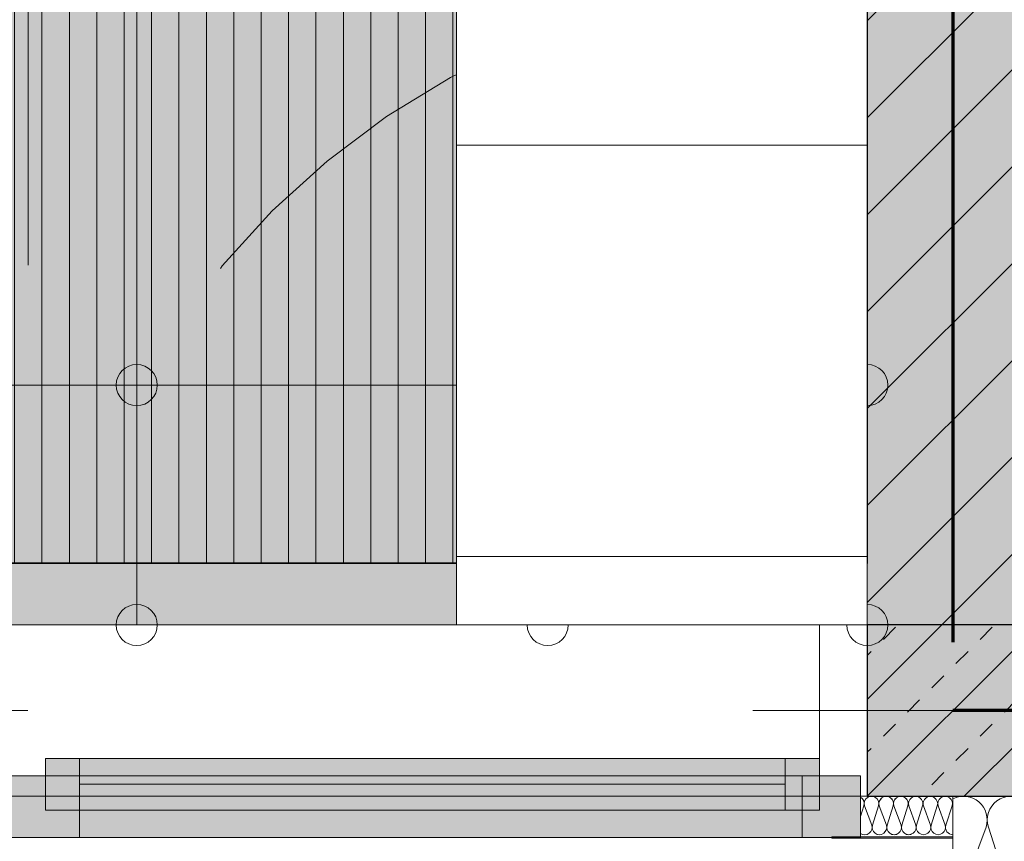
# Model space of a CAD drawing. Header units: metres. Extents: x -45 to 152, y -127 to 99.
# Tile 128 of 256: x -24.31 to -22.88, y -21.79 to -20.59. Entities that reach past the tile are written whole.
import ezdxf

# ---------------------------------------------------------------- set-up
doc = ezdxf.new("R2010")
doc.units = ezdxf.units.M
doc.header["$PDMODE"] = 1
doc.header["$PDSIZE"] = -2
for name, pattern in [('Achsen 01', [5.291531, 3.175, -1.058062, 0.352704, -0.705764]), ('gestrichelt - 01', [2, 1, -1]), ('Raster 01', [2, 1, -1])]:
    doc.linetypes.add(name, pattern=pattern)
doc.layers.get('0').update_dxf_attribs({"lineweight": 25})
for name, color, linetype, lineweight, true_color in [('013_Beton und Stahlbetonarbeiten-000 Brüstung', 7, 'Continuous', 9, 0xa6a6a6), ('013_Beton und Stahlbetonarbeiten-000 Sichtbeton-334 Außenwandöf', 5, 'Continuous', 5, 0x0000ff), ('013_Beton und Stahlbetonarbeiten-000 Sichtbeton-341 tragende In', 5, 'Continuous', 5, 0x0000ff), ('014_Fassadenarbeiten-330 mineralische Dämmung', 7, 'Continuous', 9, 0x666666), ('031_Metallbauarbeiten-350 Lamellendecke DS', 7, 'Continuous', 35, 0x666666), ('032_Metallarbeiten-Fenster', 7, 'Continuous', 13, 0x444444), ('AV1-Achsen', 1, 'Achsen 01', 18, 0xff0000), ('AV1-Einrichtung', 7, 'Continuous', 9, 0xa6a6a6), ('AV1-Raster', 7, 'Raster 01', 9, 0xa6a6a6)]:
    doc.layers.add(name, color=color, linetype=linetype, lineweight=lineweight, true_color=true_color)
for name, color, linetype, lineweight in [('013_Beton und Stahlbetonarbeiten-330 Außenwände', 7, 'Continuous', 25), ('013_Beton und Stahlbetonarbeiten-340 Innenwände', 7, 'Continuous', 18), ('030_Sonnenschutzarbeiten-BLENDSCHUTZ', 7, 'Continuous', 5), ('036_Bodenbelagarbeiten-350 Doppelbodenelement', 7, 'Continuous', 9), ('_1.35m (3D)', 7, 'Continuous', 9), ('_GRU (2D)', 7, 'Continuous', 9), ('_OG 2 (2D)', 7, 'Continuous', 9), ('_OG 2 - DS (2D)', 7, 'Continuous', 9), ('AV1-Brandschutzkonzept-Brandschutzkonzept', 7, 'Continuous', 5), ('Bemaßung-Bemaßung', 7, 'Continuous', 9), ('Keine', 7, 'Continuous', 9)]:
    doc.layers.add(name, color=color, linetype=linetype, lineweight=lineweight)
doc.layers.get('0').freeze()
doc.styles.add('Arial', font='arial.ttf')
doc.dimstyles.new('COE 50', dxfattribs={"dimtxt": 126.090495, "dimasz": 0.001414, "dimexe": 0.001, "dimexo": 0.01, "dimgap": 0.001, "dimtad": 1, "dimdec": 3, "dimtxsty": 'Arial', "dimblk": 'VW_SLASH-4', "dimblk1": 'VW_SLASH-4', "dimblk2": 'VW_SLASH-4', "dimcen": 0, "dimadec": 3, "dimazin": 0, "dimtfac": 0.8, "dimtdec": 3, "dimtix": 1, "dimtmove": 0, "dimatfit": 0, "dimldrblk": 'VW_SLASH-3', "dimfxl": 0.002, "dimfxlon": 1, "dimfrac": 2, "dimtolj": 1, "dimarcsym": 0})
pattern_1 = [(45, (0, 0), (0.07071068, -0.07071068), [0.025, -0.025])]
pattern_2 = [(-135, (0.03106, -0.03313), (0.07071068, -0.07071068), [])]

# ---------------------------------------------------------------- blocks, each defined once
blk = doc.blocks.new('Group-2')
at = {"layer": 'AV1-Raster'}
for p, q in [((-24.3, -22.95), (-24.3, 1.35)), ((-22.95, -22.95), (-22.95, 1.35))]:
    blk.add_line(p, q, dxfattribs=at)
blk = doc.blocks.new('1.35m (3D)')
at = {"layer": 'AV1-Raster', "color": 7}
blk.add_blockref('Group-2', (0, 0), dxfattribs=at)
blk = doc.blocks.new('VW_SLASH-4')
at = {"color": 0, "linetype": 'ByBlock', "lineweight": -2, "transparency": 16777216}
blk.add_line((0, 0), (-1, 0), dxfattribs=at)
at = {"color": 0, "linetype": 'Continuous', "lineweight": 15, "transparency": 16777216, "flags": 128}
blk.add_lwpolyline([(0.5, 0.5), (-0.5, -0.5)], dxfattribs=at)
blk = doc.blocks.new('*D15')
at = {"layer": '030_Sonnenschutzarbeiten-BLENDSCHUTZ', "color": 0, "lineweight": -2}
for p, q in [((-25.525, -22.025), (-25.525, -22.175)), ((-23.075, -22.025), (-23.075, -22.175)), ((-23.1457, -22.125), (-25.4543, -22.125))]:
    blk.add_line(p, q, dxfattribs=at)
at = {"layer": 'Defpoints', "color": 0}
for p in [(-25.525, -21.385), (-23.075, -21.385), (-25.525, -22.125)]:
    blk.add_point(p, dxfattribs=at)
at = {"layer": '030_Sonnenschutzarbeiten-BLENDSCHUTZ', "color": 0, "lineweight": -2, "xscale": 0.070693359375, "yscale": 0.070693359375, "zscale": 0.070693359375, "rotation": 180}
blk.add_blockref('VW_SLASH-4', (-25.525, -22.125), dxfattribs=at)
at = {"layer": '030_Sonnenschutzarbeiten-BLENDSCHUTZ', "color": 0, "lineweight": -2, "xscale": 0.070693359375, "yscale": 0.070693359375, "zscale": 0.070693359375}
blk.add_blockref('VW_SLASH-4', (-23.075, -22.125), dxfattribs=at)
at = {"layer": '030_Sonnenschutzarbeiten-BLENDSCHUTZ', "color": 0, "lineweight": 13, "insert": (-24.3, -22.0144), "char_height": 0.10087, "attachment_point": 5, "style": 'Arial'}
blk.add_mtext('\\A1;2,45', dxfattribs=at)
blk = doc.blocks.new('VW_SLASH-3')
at = {"color": 0, "linetype": 'ByBlock', "lineweight": -2, "transparency": 16777216}
blk.add_line((0, 0), (-1, 0), dxfattribs=at)
at = {"color": 0, "linetype": 'Continuous', "lineweight": 15, "transparency": 16777216, "flags": 128}
blk.add_lwpolyline([(0.5, 0.5), (-0.5, -0.5)], dxfattribs=at)
blk = doc.blocks.new('Group-214')
at = {"layer": '014_Fassadenarbeiten-330 mineralische Dämmung', "transparency": 33554687, "flags": 128}
for points in [[(-21.7316, 22.8453, 0.324435), (-21.7316, 22.8857, 0.324435), (-21.77, 22.8983), (-21.86, 22.8694, -0.324488)], [(-21.86, 22.935), (-21.77, 22.9017, 0.665936), (-21.7287, 22.95)]]:
    blk.add_lwpolyline(points, format="xyb", dxfattribs=at)
blk = doc.blocks.new('Group-215')
at = {"layer": '014_Fassadenarbeiten-330 mineralische Dämmung', "transparency": 33554687}
blk.add_blockref('Group-214', (0, 0), dxfattribs=at)
blk = doc.blocks.new('Parametric Object-34')
at = {"layer": '014_Fassadenarbeiten-330 mineralische Dämmung', "color": 7, "transparency": 33554687}
blk.add_blockref('Group-215', (0, 0), dxfattribs=at)
at = {"layer": '014_Fassadenarbeiten-330 mineralische Dämmung', "color": 0, "flags": 1}
for tag in ['IFC_UUID', 'instanceID', 'prm0_name', 'prm0_type', 'prm0_value', 'prm1_name', 'prm1_type', 'prm1_value', 'prm2_name', 'prm2_type', 'prm2_value', 'prm3_name', 'prm3_type', 'prm3_value', 'prm4_name', 'prm4_type', 'prm4_value', 'prm5_name', 'prm5_type', 'prm5_value', 'prm6_name', 'prm6_type', 'prm6_value']:
    blk.add_attdef(tag, (-22.95, -21.9131), '', height=0.00018, dxfattribs=at)
blk = doc.blocks.new('*D437')
at = {"layer": 'Bemaßung-Bemaßung', "color": 0, "lineweight": -2}
for p, q in [((-28.35, -25.175), (-28.35, -25.325)), ((-22.95, -25.175), (-22.95, -25.325)), ((-23.0207, -25.275), (-28.2793, -25.275))]:
    blk.add_line(p, q, dxfattribs=at)
at = {"layer": 'Defpoints', "color": 0}
for p in [(-28.35, -21.6), (-22.95, -21.6), (-28.35, -25.275)]:
    blk.add_point(p, dxfattribs=at)
at = {"layer": 'Bemaßung-Bemaßung', "color": 0, "lineweight": -2, "xscale": 0.070693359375, "yscale": 0.070693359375, "zscale": 0.070693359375, "rotation": 180}
blk.add_blockref('VW_SLASH-4', (-28.35, -25.275), dxfattribs=at)
at = {"layer": 'Bemaßung-Bemaßung', "color": 0, "lineweight": -2, "xscale": 0.070693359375, "yscale": 0.070693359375, "zscale": 0.070693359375}
blk.add_blockref('VW_SLASH-4', (-22.95, -25.275), dxfattribs=at)
at = {"layer": 'Bemaßung-Bemaßung', "color": 0, "insert": (-25.65, -25.1644), "char_height": 0.10087, "attachment_point": 5, "style": 'Arial'}
blk.add_mtext('\\A1;5,40', dxfattribs=at)
blk = doc.blocks.new('*D438')
at = {"layer": 'Bemaßung-Bemaßung', "color": 0, "lineweight": -2}
for p, q in [((-22.95, -25.175), (-22.95, -25.325)), ((-16.2, -25.175), (-16.2, -25.325)), ((-16.2707, -25.275), (-22.8793, -25.275))]:
    blk.add_line(p, q, dxfattribs=at)
at = {"layer": 'Defpoints', "color": 0}
for p in [(-22.95, -21.6), (-16.2, -21.6), (-22.95, -25.275)]:
    blk.add_point(p, dxfattribs=at)
at = {"layer": 'Bemaßung-Bemaßung', "color": 0, "lineweight": -2, "xscale": 0.070693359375, "yscale": 0.070693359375, "zscale": 0.070693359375, "rotation": 180}
blk.add_blockref('VW_SLASH-4', (-22.95, -25.275), dxfattribs=at)
at = {"layer": 'Bemaßung-Bemaßung', "color": 0, "lineweight": -2, "xscale": 0.070693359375, "yscale": 0.070693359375, "zscale": 0.070693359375}
blk.add_blockref('VW_SLASH-4', (-16.2, -25.275), dxfattribs=at)
at = {"layer": 'Bemaßung-Bemaßung', "color": 0, "insert": (-19.575, -25.1644), "char_height": 0.10087, "attachment_point": 5, "style": 'Arial'}
blk.add_mtext('\\A1;6,75', dxfattribs=at)
blk = doc.blocks.new('*D666')
at = {"layer": 'Bemaßung-Bemaßung', "color": 0, "linetype": 'Continuous', "lineweight": -2}
for p, q in [((-25.575, -23.175), (-25.575, -23.325)), ((-23.275, -23.175), (-23.275, -23.325)), ((-23.3457, -23.275), (-25.5043, -23.275))]:
    blk.add_line(p, q, dxfattribs=at)
at = {"layer": 'Defpoints', "color": 0}
for p in [(-25.575, -21.475), (-23.275, -21.475), (-25.575, -23.275)]:
    blk.add_point(p, dxfattribs=at)
at = {"layer": 'Bemaßung-Bemaßung', "color": 0, "lineweight": -2, "xscale": 0.070693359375, "yscale": 0.070693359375, "zscale": 0.070693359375, "rotation": 180}
blk.add_blockref('VW_SLASH-4', (-25.575, -23.275), dxfattribs=at)
at = {"layer": 'Bemaßung-Bemaßung', "color": 0, "lineweight": -2, "xscale": 0.070693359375, "yscale": 0.070693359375, "zscale": 0.070693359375}
blk.add_blockref('VW_SLASH-4', (-23.275, -23.275), dxfattribs=at)
at = {"layer": 'Bemaßung-Bemaßung', "color": 0, "insert": (-24.425, -23.1644), "char_height": 0.10087, "attachment_point": 5, "style": 'Arial'}
blk.add_mtext('\\A1;2,30', dxfattribs=at)
blk = doc.blocks.new('*D667')
at = {"layer": 'Bemaßung-Bemaßung', "color": 0, "linetype": 'Continuous', "lineweight": -2}
for p, q in [((-23.275, -23.175), (-23.275, -23.325)), ((-23.075, -23.175), (-23.075, -23.325)), ((-23.3457, -23.275), (-23.4164, -23.275)), ((-23.075, -23.275), (-23.275, -23.275)), ((-23.0043, -23.275), (-22.9336, -23.275))]:
    blk.add_line(p, q, dxfattribs=at)
at = {"layer": 'Defpoints', "color": 0}
for p in [(-23.275, -21.475), (-23.075, -21.475), (-23.275, -23.275)]:
    blk.add_point(p, dxfattribs=at)
at = {"layer": 'Bemaßung-Bemaßung', "color": 0, "lineweight": -2, "xscale": 0.070693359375, "yscale": 0.070693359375, "zscale": 0.070693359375}
blk.add_blockref('VW_SLASH-4', (-23.275, -23.275), dxfattribs=at)
at = {"layer": 'Bemaßung-Bemaßung', "color": 0, "lineweight": -2, "xscale": 0.070693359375, "yscale": 0.070693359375, "zscale": 0.070693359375, "rotation": 180}
blk.add_blockref('VW_SLASH-4', (-23.075, -23.275), dxfattribs=at)
at = {"layer": 'Bemaßung-Bemaßung', "color": 0, "insert": (-23.175, -23.1735), "char_height": 0.10087, "attachment_point": 5, "style": 'Arial'}
blk.add_mtext('\\A1;20', dxfattribs=at)
blk = doc.blocks.new('*D668')
at = {"layer": 'Bemaßung-Bemaßung', "color": 0, "linetype": 'Continuous', "lineweight": -2}
for p, q in [((-23.075, -23.175), (-23.075, -23.325)), ((-22.825, -23.175), (-22.825, -23.325)), ((-22.8957, -23.275), (-23.0043, -23.275))]:
    blk.add_line(p, q, dxfattribs=at)
at = {"layer": 'Defpoints', "color": 0}
for p in [(-23.075, -21.475), (-22.825, -21.725), (-23.075, -23.275)]:
    blk.add_point(p, dxfattribs=at)
at = {"layer": 'Bemaßung-Bemaßung', "color": 0, "lineweight": -2, "xscale": 0.070693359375, "yscale": 0.070693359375, "zscale": 0.070693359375, "rotation": 180}
blk.add_blockref('VW_SLASH-4', (-23.075, -23.275), dxfattribs=at)
at = {"layer": 'Bemaßung-Bemaßung', "color": 0, "lineweight": -2, "xscale": 0.070693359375, "yscale": 0.070693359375, "zscale": 0.070693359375}
blk.add_blockref('VW_SLASH-4', (-22.825, -23.275), dxfattribs=at)
at = {"layer": 'Bemaßung-Bemaßung', "color": 0, "insert": (-22.95, -23.1735), "char_height": 0.10087, "attachment_point": 5, "style": 'Arial'}
blk.add_mtext('\\A1;25', dxfattribs=at)
blk = doc.blocks.new('*D742')
at = {"layer": 'Bemaßung-Bemaßung', "color": 0, "lineweight": -2}
for p, q in [((-25.525, -23.675), (-25.525, -23.825)), ((-23.075, -23.675), (-23.075, -23.825)), ((-23.1457, -23.775), (-25.4543, -23.775))]:
    blk.add_line(p, q, dxfattribs=at)
at = {"layer": 'Defpoints', "color": 0}
for p in [(-25.525, -21.475), (-23.075, -21.725), (-25.525, -23.775)]:
    blk.add_point(p, dxfattribs=at)
at = {"layer": 'Bemaßung-Bemaßung', "color": 0, "lineweight": -2, "xscale": 0.070693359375, "yscale": 0.070693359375, "zscale": 0.070693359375, "rotation": 180}
blk.add_blockref('VW_SLASH-4', (-25.525, -23.775), dxfattribs=at)
at = {"layer": 'Bemaßung-Bemaßung', "color": 0, "lineweight": -2, "xscale": 0.070693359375, "yscale": 0.070693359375, "zscale": 0.070693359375}
blk.add_blockref('VW_SLASH-4', (-23.075, -23.775), dxfattribs=at)
at = {"layer": 'Bemaßung-Bemaßung', "color": 0, "insert": (-24.3, -23.6644), "char_height": 0.10087, "attachment_point": 5, "style": 'Arial'}
blk.add_mtext('\\A1;2,45', dxfattribs=at)
blk = doc.blocks.new('*D743')
at = {"layer": 'Bemaßung-Bemaßung', "color": 0, "lineweight": -2}
for p, q in [((-23.075, -23.675), (-23.075, -23.825)), ((-18.775, -23.675), (-18.775, -23.825)), ((-18.8457, -23.775), (-23.0043, -23.775))]:
    blk.add_line(p, q, dxfattribs=at)
at = {"layer": 'Defpoints', "color": 0}
for p in [(-18.775, -21.475), (-23.075, -21.725), (-23.075, -23.775)]:
    blk.add_point(p, dxfattribs=at)
at = {"layer": 'Bemaßung-Bemaßung', "color": 0, "lineweight": -2, "xscale": 0.070693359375, "yscale": 0.070693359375, "zscale": 0.070693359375, "rotation": 180}
blk.add_blockref('VW_SLASH-4', (-23.075, -23.775), dxfattribs=at)
at = {"layer": 'Bemaßung-Bemaßung', "color": 0, "lineweight": -2, "xscale": 0.070693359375, "yscale": 0.070693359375, "zscale": 0.070693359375}
blk.add_blockref('VW_SLASH-4', (-18.775, -23.775), dxfattribs=at)
at = {"layer": 'Bemaßung-Bemaßung', "color": 0, "insert": (-20.925, -23.6644), "char_height": 0.10087, "attachment_point": 5, "style": 'Arial'}
blk.add_mtext('\\A1;4,30', dxfattribs=at)
blk = doc.blocks.new('COE - Fenster 01')
at = {"layer": '032_Metallarbeiten-Fenster', "linetype": 'Continuous', "lineweight": 0}
for points in [[(-0.03, 2.515), (-0.03, 2.43), (0.06, 2.43), (0.06, 2.515)], [(0.02, 2.455), (0.02, 2.405), (-0.055, 2.405), (-0.055, 2.455)], [(-0.03, 2.43), (0.06, 2.43), (0.06, 0.17), (-0.03, 0.17)], [(0.02, 2.405), (0.02, 1.375), (-0.055, 1.375), (-0.055, 2.405)], [(0.02, 1.375), (0.02, 1.325), (-0.055, 1.325), (-0.055, 1.375)], [(0.06, 1.375), (0.06, 1.225), (-0.03, 1.225), (-0.03, 1.375)]]:
    blk.add_hatch(color=7, dxfattribs=at).paths.add_polyline_path(points)
at = {"layer": '032_Metallarbeiten-Fenster', "color": 7, "linetype": 'gestrichelt - 01', "lineweight": 18, "transparency": 33554687}
blk.add_line((-0.055, 2.455), (-1.185, 2.455), dxfattribs=at)
at = {"layer": '032_Metallarbeiten-Fenster', "color": 7, "lineweight": 18}
blk.add_line((-0.0175, 2.405), (-0.0175, 1.375), dxfattribs=at)
at = {"layer": '032_Metallarbeiten-Fenster', "color": 7, "lineweight": 18, "flags": 128}
for points in [[(-0.03, 2.515), (-0.03, 2.43), (0.06, 2.43), (0.06, 2.515)], [(0.02, 2.455), (0.02, 2.405), (-0.055, 2.405), (-0.055, 2.455)], [(-0.03, 2.43), (0.06, 2.43), (0.06, 0.17), (-0.03, 0.17)], [(0.02, 2.405), (0.02, 1.375), (-0.055, 1.375), (-0.055, 2.405)], [(0.02, 1.375), (0.02, 1.325), (-0.055, 1.325), (-0.055, 1.375)], [(0.06, 1.375), (0.06, 1.225), (-0.03, 1.225), (-0.03, 1.375)]]:
    blk.add_lwpolyline(points, close=True, dxfattribs=at)
at = {"layer": '032_Metallarbeiten-Fenster', "color": 7, "linetype": 'gestrichelt - 01', "lineweight": 18, "transparency": 33554687}
blk.add_arc((-0.055, 2.455), 1.13, 180.0004, 270, dxfattribs=at)
blk = doc.blocks.new('Group-378')
at = {"layer": '014_Fassadenarbeiten-330 mineralische Dämmung', "transparency": 33554687, "flags": 128}
for points in [[(15.4589, -23.284, 0.513088), (15.4692, -23.27), (15.4602, -23.242, -1.372995), (15.4806, -23.242), (15.4703, -23.27, 1.372583), (15.4907, -23.27), (15.4817, -23.242, -1.372995), (15.5021, -23.242), (15.4917, -23.27, 1.372583), (15.5121, -23.27)], [(15.4703, -23.27, 1.372583), (15.4907, -23.27), (15.4817, -23.242, -1.372995), (15.5021, -23.242), (15.4917, -23.27, 1.372583), (15.5121, -23.27), (15.5031, -23.242, -1.372995), (15.5235, -23.242), (15.5132, -23.27, 1.372583), (15.5336, -23.27), (15.5246, -23.242, -1.372995), (15.545, -23.242), (15.5346, -23.27, 1.372583), (15.555, -23.27), (15.546, -23.242, -1.372995), (15.5664, -23.242)], [(15.5132, -23.27, 0.324435), (15.5171, -23.282, 0.324435), (15.5297, -23.282, 0.324435), (15.5336, -23.27), (15.5246, -23.242, -0.324488), (15.5285, -23.23, -0.324488), (15.5411, -23.23, -0.324488), (15.545, -23.242), (15.5346, -23.27, 0.324435), (15.5385, -23.282, 0.324435), (15.5511, -23.282, 0.324435), (15.555, -23.27), (15.546, -23.242, -0.324488), (15.5499, -23.23, -0.324488), (15.5625, -23.23, -0.324488), (15.5664, -23.242), (15.5561, -23.27, 0.324435), (15.56, -23.282, 0.324435), (15.5726, -23.282, 0.324435), (15.5765, -23.27), (15.5675, -23.242, -0.324488), (15.5714, -23.23, -0.324488), (15.584, -23.23, -0.324488), (15.5879, -23.242), (15.5775, -23.27, 0.719228), (15.5939, -23.2821)], [(15.5939, -23.2574), (15.5889, -23.242, -0.356824), (15.5939, -23.2294)]]:
    blk.add_lwpolyline(points, format="xyb", dxfattribs=at)
blk = doc.blocks.new('Group-382')
at = {"layer": '014_Fassadenarbeiten-330 mineralische Dämmung', "transparency": 33554687}
blk.add_blockref('Group-378', (0, 0), dxfattribs=at)
blk = doc.blocks.new('Parametric Object-45')
at = {"layer": '014_Fassadenarbeiten-330 mineralische Dämmung', "color": 7, "transparency": 33554687}
blk.add_blockref('Group-382', (0, 0), dxfattribs=at)
at = {"layer": '014_Fassadenarbeiten-330 mineralische Dämmung', "color": 0, "flags": 1}
for tag in ['IFC_UUID', 'instanceID', 'prm0_name', 'prm0_type', 'prm0_value', 'prm1_name', 'prm1_type', 'prm1_value', 'prm2_name', 'prm2_type', 'prm2_value', 'prm3_name', 'prm3_type', 'prm3_value', 'prm4_name', 'prm4_type', 'prm4_value', 'prm5_name', 'prm5_type', 'prm5_value', 'prm6_name', 'prm6_type', 'prm6_value']:
    blk.add_attdef(tag, (-23.085, -21.7974), '', height=0.00018, dxfattribs=at)
blk = doc.blocks.new('Group-733')
at = {"layer": 'AV1-Achsen'}
blk.add_line((-22.95, -26.5), (-22.95, 4.9), dxfattribs=at)
blk = doc.blocks.new('Group-739')
at = {"layer": 'AV1-Achsen'}
blk.add_line((-43.35, -21.6), (4.2, -21.6), dxfattribs=at)
blk = doc.blocks.new('GRU (2D)')
at = {"layer": 'AV1-Achsen', "color": 7}
for name in ['Group-733', 'Group-739']:
    blk.add_blockref(name, (0, 0), dxfattribs=at)
blk = doc.blocks.new('OG 2 - DS (2D)')
at = {"layer": '030_Sonnenschutzarbeiten-BLENDSCHUTZ', "linetype": 'Continuous', "lineweight": 0, "transparency": 33554610}
blk.add_hatch(color=161, dxfattribs=at).paths.add_polyline_path([(-23.075, -21.385), (-23.075, -21.475), (-25.525, -21.475), (-25.525, -21.385)])
at = {"layer": '031_Metallbauarbeiten-350 Lamellendecke DS', "linetype": 'Continuous', "lineweight": 0, "transparency": 33554508}
for color in [254, 190]:
    blk.add_hatch(color=color, dxfattribs=at).paths.add_polyline_path([(-25.575, -18.275), (-23.075, -18.275), (-23.075, -21.385), (-25.575, -21.385)])
at = {"layer": '031_Metallbauarbeiten-350 Lamellendecke DS', "linetype": 'Continuous', "lineweight": 9, "transparency": 33554508}
h = blk.add_hatch(dxfattribs=at)
h.set_pattern_fill('Lamellendecke', color=252, style=0, pattern_type=2)
h.set_pattern_definition([(90, (0, 0), (0.04, 0), [])])
h.paths.add_polyline_path([(-25.575, -18.275), (-23.075, -18.275), (-23.075, -21.385), (-25.575, -21.385)])
at = {"layer": '030_Sonnenschutzarbeiten-BLENDSCHUTZ', "color": 251, "lineweight": 13, "flags": 128}
blk.add_lwpolyline([(-23.075, -21.385), (-23.075, -21.475), (-25.525, -21.475), (-25.525, -21.385)], close=True, dxfattribs=at)
at = {"layer": '031_Metallbauarbeiten-350 Lamellendecke DS', "flags": 128}
blk.add_lwpolyline([(-25.575, -18.275), (-23.075, -18.275), (-23.075, -21.385), (-25.575, -21.385)], close=True, dxfattribs=at)
at = {"layer": '031_Metallbauarbeiten-350 Lamellendecke DS', "color": 251, "linetype": 'Continuous', "lineweight": 35, "transparency": 33554687, "flags": 128}
blk.add_lwpolyline([(-25.575, -18.275), (-23.075, -18.275), (-23.075, -21.385), (-25.575, -21.385)], close=True, dxfattribs=at)
at = {"layer": '030_Sonnenschutzarbeiten-BLENDSCHUTZ', "color": 7, "lineweight": 13}
dim = blk.add_linear_dim(base=(-25.525, -22.125), p1=(-23.075, -21.385), p2=(-25.525, -21.385), text='2,45', dimstyle='COE 50', override={"dimtxt": 0.100872, "dimasz": 0.070693, "dimexe": 0.05, "dimgap": 0.05, "dimpost": '<>', "dimtxsty": 'Arial', "dimtmove": 2, "dimfxl": 0.1}, dxfattribs=at)
dim.commit()
dim.dimension.update_dxf_attribs({"geometry": '*D15', "text_midpoint": (-24.3, -22.0144)})
blk = doc.blocks.new('OG 2 (2D)')
at = {"layer": '032_Metallarbeiten-Fenster', "linetype": 'Continuous', "lineweight": 0, "transparency": 33554687}
blk.add_hatch(color=181, dxfattribs=at).paths.add_polyline_path([(-23.1269, -21.7843), (-22.95, -21.7843), (-22.95, -21.7863), (-23.1269, -21.7863)])
at = {"layer": '014_Fassadenarbeiten-330 mineralische Dämmung', "flags": 128}
blk.add_lwpolyline([(-22.95, -21.905), (-18.9, -21.905), (-18.9, -21.725), (-22.95, -21.725)], close=True, dxfattribs=at)
at = {"layer": '032_Metallarbeiten-Fenster', "color": 7, "linetype": 'Continuous', "lineweight": 9, "transparency": 33554687, "flags": 128}
blk.add_lwpolyline([(-23.1269, -21.7843), (-22.95, -21.7843), (-22.95, -21.7863), (-23.1269, -21.7863)], close=True, dxfattribs=at)
at = {"layer": '036_Bodenbelagarbeiten-350 Doppelbodenelement', "color": 230, "linetype": 'Continuous', "flags": 128}
for points in [[(-24.7416, -20.525), (-24.1416, -20.525), (-24.1416, -21.125), (-24.7416, -21.125)], [(-24.1416, -20.525), (-23.5416, -20.525), (-23.5416, -21.125), (-24.1416, -21.125)], [(-23.5416, -20.525), (-23.075, -20.525), (-23.075, -21.125), (-23.5416, -21.125)]]:
    blk.add_lwpolyline(points, close=True, dxfattribs=at)
at = {"layer": '036_Bodenbelagarbeiten-350 Doppelbodenelement', "color": 230, "lineweight": 18}
for centre in [(-24.1416, -21.125), (-23.5416, -21.125), (-23.075, -21.125)]:
    blk.add_circle(centre, 0.03, dxfattribs=at)
at = {"layer": 'AV1-Brandschutzkonzept-Brandschutzkonzept', "color": 14, "linetype": 'gestrichelt - 01', "lineweight": 70, "transparency": 33554687}
for p in [(-22.95, -18.5), (-18.775, -21.6)]:
    blk.add_line(p, (-22.95, -21.6), dxfattribs=at)
at = {"layer": '014_Fassadenarbeiten-330 mineralische Dämmung', "rotation": 90}
blk.add_blockref('Parametric Object-34', (0, 0), dxfattribs=at)
at = {"layer": 'Bemaßung-Bemaßung', "color": 1}
dim = blk.add_linear_dim(base=(-22.95, -25.275), p1=(-16.2, -21.6), p2=(-22.95, -21.6), text='6,75', dimstyle='COE 50', override={"dimtxt": 0.100872, "dimasz": 0.070693, "dimexe": 0.05, "dimgap": 0.05, "dimpost": '<>', "dimtxsty": 'Arial', "dimtmove": 2, "dimfxl": 0.1}, dxfattribs=at)
dim.commit()
dim.dimension.update_dxf_attribs({"geometry": '*D438', "text_midpoint": (-19.575, -25.1644)})
at = {"color": 255}
blk.add_wipeout([(-23.075, -21.725), (-25.525, -21.725), (-25.525, -21.475), (-23.075, -21.475)], dxfattribs=at).dxf.layer = '013_Beton und Stahlbetonarbeiten-000 Brüstung'
at = {"layer": '013_Beton und Stahlbetonarbeiten-330 Außenwände', "linetype": 'Continuous', "lineweight": 0, "true_color": 0xc0c0c0}
blk.add_hatch(color=9, dxfattribs=at).paths.add_polyline_path([(-18.775, -21.475), (-23.075, -21.475), (-23.075, -21.725), (-18.775, -21.725)])
at = {"layer": '013_Beton und Stahlbetonarbeiten-330 Außenwände', "linetype": 'Continuous', "lineweight": 13}
h = blk.add_hatch(dxfattribs=at)
h.set_pattern_fill('Stahlbeton-1', color=251, style=0, pattern_type=2)
h.set_pattern_definition(pattern_1)
h.paths.add_polyline_path([(-18.775, -21.475), (-23.075, -21.475), (-23.075, -21.725), (-18.775, -21.725)])
h = blk.add_hatch(dxfattribs=at)
h.set_pattern_fill('Stahlbeton', color=251, style=0, pattern_type=2)
h.set_pattern_definition(pattern_2)
h.paths.add_polyline_path([(-18.775, -21.475), (-23.075, -21.475), (-23.075, -21.725), (-18.775, -21.725)])
at = {"layer": '013_Beton und Stahlbetonarbeiten-340 Innenwände', "linetype": 'Continuous', "lineweight": 0, "true_color": 0xc0c0c0}
blk.add_hatch(color=9, dxfattribs=at).paths.add_polyline_path([(-22.15, -16.075), (-23.075, -16.075), (-23.075, -21.475), (-22.825, -21.475), (-22.825, -18.625), (-17.875, -18.625), (-17.875, -16.075), (-19.15, -16.075), (-19.15, -16.325), (-18.125, -16.325), (-18.125, -18.375), (-22.825, -18.375), (-22.825, -16.325), (-22.15, -16.325)])
at = {"layer": '013_Beton und Stahlbetonarbeiten-340 Innenwände', "linetype": 'Continuous', "lineweight": 13}
h = blk.add_hatch(dxfattribs=at)
h.set_pattern_fill('Stahlbeton-1', color=251, style=0, pattern_type=2)
h.set_pattern_definition(pattern_1)
h.paths.add_polyline_path([(-22.15, -16.075), (-23.075, -16.075), (-23.075, -21.475), (-22.825, -21.475), (-22.825, -18.625), (-17.875, -18.625), (-17.875, -16.075), (-19.15, -16.075), (-19.15, -16.325), (-18.125, -16.325), (-18.125, -18.375), (-22.825, -18.375), (-22.825, -16.325), (-22.15, -16.325)])
h = blk.add_hatch(dxfattribs=at)
h.set_pattern_fill('Stahlbeton', color=251, style=0, pattern_type=2)
h.set_pattern_definition(pattern_2)
h.paths.add_polyline_path([(-22.15, -16.075), (-23.075, -16.075), (-23.075, -21.475), (-22.825, -21.475), (-22.825, -18.625), (-17.875, -18.625), (-17.875, -16.075), (-19.15, -16.075), (-19.15, -16.325), (-18.125, -16.325), (-18.125, -18.375), (-22.825, -18.375), (-22.825, -16.325), (-22.15, -16.325)])
at = {"layer": '013_Beton und Stahlbetonarbeiten-000 Brüstung', "flags": 128}
blk.add_lwpolyline([(-23.075, -21.725), (-25.525, -21.725), (-25.525, -21.475), (-23.075, -21.475)], close=True, dxfattribs=at)
at = {"layer": '013_Beton und Stahlbetonarbeiten-000 Sichtbeton-334 Außenwandöf', "color": 30}
blk.add_solid([(-23.075, -21.725), (-23.025, -21.725), (-23.075, -21.475), (-23.025, -21.475)], dxfattribs=at)
at = {"layer": '013_Beton und Stahlbetonarbeiten-000 Sichtbeton-341 tragende In', "color": 30}
blk.add_solid([(-23.075, -16.075), (-23.025, -16.125), (-23.075, -21.475), (-23.025, -21.475)], dxfattribs=at)
at = {"layer": '013_Beton und Stahlbetonarbeiten-330 Außenwände', "flags": 128}
blk.add_lwpolyline([(-18.775, -21.475), (-23.075, -21.475), (-23.075, -21.725), (-18.775, -21.725)], close=True, dxfattribs=at)
at = {"layer": '013_Beton und Stahlbetonarbeiten-340 Innenwände', "flags": 128}
blk.add_lwpolyline([(-22.15, -16.075), (-23.075, -16.075), (-23.075, -21.475), (-22.825, -21.475), (-22.825, -18.625), (-17.875, -18.625), (-17.875, -16.075), (-19.15, -16.075), (-19.15, -16.325), (-18.125, -16.325), (-18.125, -18.375), (-22.825, -18.375), (-22.825, -16.325), (-22.15, -16.325)], close=True, dxfattribs=at)
at = {"layer": '036_Bodenbelagarbeiten-350 Doppelbodenelement', "color": 230, "linetype": 'Continuous', "flags": 128}
for points in [[(-24.7416, -21.125), (-24.1416, -21.125), (-24.1416, -21.475), (-24.7416, -21.475)], [(-24.1416, -21.125), (-23.5416, -21.125), (-23.5416, -21.475), (-24.1416, -21.475)], [(-23.5416, -21.125), (-23.075, -21.125), (-23.075, -21.475), (-23.5416, -21.475)]]:
    blk.add_lwpolyline(points, close=True, dxfattribs=at)
at = {"layer": '036_Bodenbelagarbeiten-350 Doppelbodenelement', "color": 230, "lineweight": 18}
for centre in [(-24.1416, -21.475), (-23.5416, -21.475), (-23.075, -21.475)]:
    blk.add_circle(centre, 0.03, dxfattribs=at)
at = {"layer": '014_Fassadenarbeiten-330 mineralische Dämmung', "xscale": -1}
blk.add_blockref('Parametric Object-45', (-7.4911, 1.503), dxfattribs=at)
at = {"layer": '032_Metallarbeiten-Fenster', "color": 7, "rotation": 270}
blk.add_blockref('COE - Fenster 01', (-25.6, -21.725), dxfattribs=at)
at = {"layer": 'Bemaßung-Bemaßung', "linetype": 'Continuous'}
for base, p1, p2, text, picture, middle in [((-25.575, -23.275), (-23.275, -21.475), (-25.575, -21.475), '2,30', '*D666', (-24.425, -23.1644)), ((-23.275, -23.275), (-23.075, -21.475), (-23.275, -21.475), '20', '*D667', (-23.175, -23.1735)), ((-23.075, -23.275), (-22.825, -21.725), (-23.075, -21.475), '25', '*D668', (-22.95, -23.1735))]:
    dim = blk.add_linear_dim(base=base, p1=p1, p2=p2, text=text, dimstyle='COE 50', override={"dimtxt": 0.100872, "dimasz": 0.070693, "dimexe": 0.05, "dimgap": 0.05, "dimpost": '<>', "dimtxsty": 'Arial', "dimtmove": 2, "dimfxl": 0.1}, dxfattribs=at)
    dim.commit()
    dim.dimension.update_dxf_attribs({"geometry": picture, "text_midpoint": middle})
at = {"layer": 'Bemaßung-Bemaßung'}
for base, p1, p2, text, picture, middle in [((-25.525, -23.775), (-23.075, -21.725), (-25.525, -21.475), '2,45', '*D742', (-24.3, -23.6644)), ((-23.075, -23.775), (-18.775, -21.475), (-23.075, -21.725), '4,30', '*D743', (-20.925, -23.6644))]:
    dim = blk.add_linear_dim(base=base, p1=p1, p2=p2, text=text, dimstyle='COE 50', override={"dimtxt": 0.100872, "dimasz": 0.070693, "dimexe": 0.05, "dimgap": 0.05, "dimpost": '<>', "dimtxsty": 'Arial', "dimtmove": 2, "dimfxl": 0.1}, dxfattribs=at)
    dim.commit()
    dim.dimension.update_dxf_attribs({"geometry": picture, "text_midpoint": middle})
at = {"layer": 'Bemaßung-Bemaßung', "color": 1}
dim = blk.add_linear_dim(base=(-28.35, -25.275), p1=(-22.95, -21.6), p2=(-28.35, -21.6), text='5,40', dimstyle='COE 50', override={"dimtxt": 0.100872, "dimasz": 0.070693, "dimexe": 0.05, "dimgap": 0.05, "dimpost": '<>', "dimtxsty": 'Arial', "dimtmove": 2, "dimfxl": 0.1}, dxfattribs=at)
dim.commit()
dim.dimension.update_dxf_attribs({"geometry": '*D437', "text_midpoint": (-25.65, -25.1644)})
at = {"color": 255, "transparency": 33554559}
for points in [[(-23.675, -20.775), (-23.675, -19.575), (-23.075, -19.575), (-23.075, -20.775)], [(-23.075, -21.375), (-23.075, -21.475), (-23.675, -21.475), (-23.675, -21.375)]]:
    blk.add_wipeout(points, dxfattribs=at).dxf.layer = 'AV1-Einrichtung'
at = {"layer": 'AV1-Einrichtung', "flags": 128}
for points in [[(-23.675, -20.775), (-23.675, -19.575), (-23.075, -19.575), (-23.075, -20.775)], [(-23.075, -21.375), (-23.075, -21.475), (-23.675, -21.475), (-23.675, -21.375)]]:
    blk.add_lwpolyline(points, close=True, dxfattribs=at)
at = {"color": 255, "transparency": 33554559}
blk.add_wipeout([(-23.675, -21.375), (-23.675, -20.775), (-23.075, -20.775), (-23.075, -21.375)], dxfattribs=at).dxf.layer = 'AV1-Einrichtung'
at = {"layer": 'AV1-Einrichtung', "flags": 128}
blk.add_lwpolyline([(-23.675, -21.375), (-23.675, -20.775), (-23.075, -20.775), (-23.075, -21.375)], close=True, dxfattribs=at)
at = {"layer": 'Keine', "color": 8, "linetype": 'Continuous', "lineweight": 13, "flags": 128}
blk.add_lwpolyline([(-39.025, -5.525), (-23.075, -5.525), (-23.075, -21.475), (-39.025, -21.475)], close=True, dxfattribs=at)

msp = doc.modelspace()

# ---------------------------------------------------------------- block references
at = {"layer": '_1.35m (3D)'}
msp.add_blockref('1.35m (3D)', (0, 0), dxfattribs=at)

# ---------------------------------------------------------------- next in the draw order: block references
at = {"layer": '_OG 2 - DS (2D)'}
msp.add_blockref('OG 2 - DS (2D)', (0, 0), dxfattribs=at)

# ---------------------------------------------------------------- next in the draw order: block references
at = {"layer": '_OG 2 (2D)'}
msp.add_blockref('OG 2 (2D)', (0, 0), dxfattribs=at)

# ---------------------------------------------------------------- next in the draw order: block references
at = {"layer": '_GRU (2D)'}
msp.add_blockref('GRU (2D)', (0, 0), dxfattribs=at)

doc.saveas('drawing.dxf')
